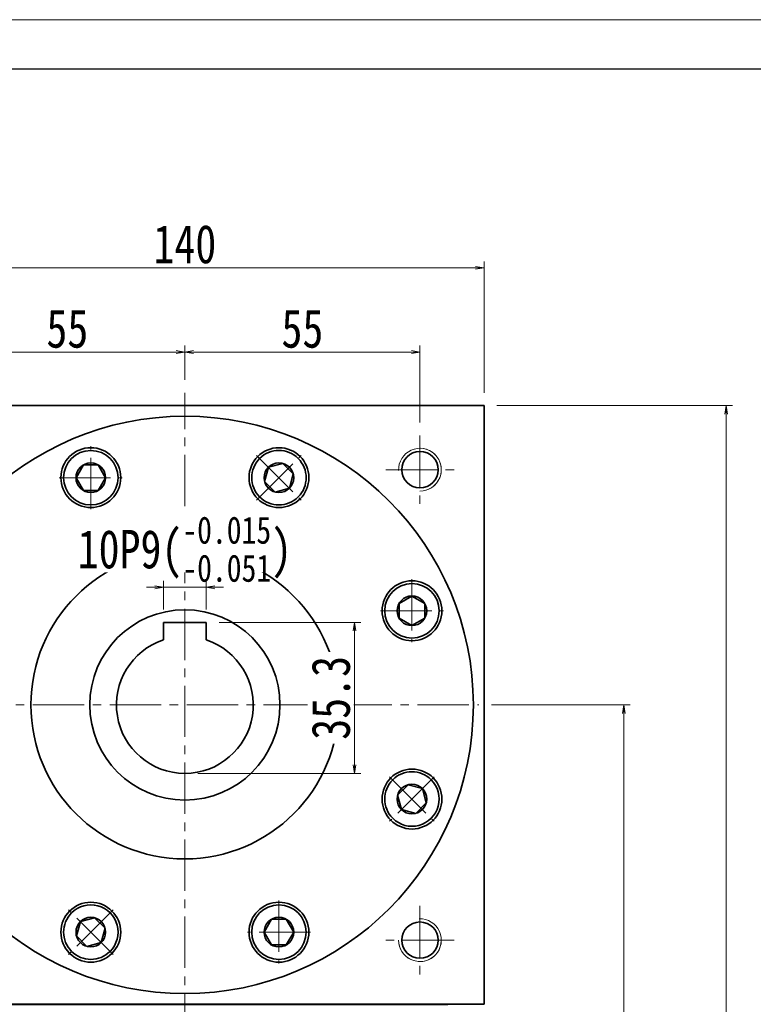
# Model space of a CAD drawing. Header units: millimetres. Extents: x -34 to 938, y -14 to 671.
# Tile 8 of 8: x 545 to 716, y 441 to 671. Entities that reach past the tile are written whole.
import ezdxf

# ---------------------------------------------------------------- set-up
doc = ezdxf.new("R2010")
doc.units = ezdxf.units.MM
doc.set_wipeout_variables(frame=1)
doc.linetypes.add('点画线', pattern=[18, 12, -2, 2, -2])
for name, color, linetype, lineweight in [('中心线层', 1, '点画线', 18), ('图框_外框线', 7, 'Continuous', 18), ('尺寸线层', 3, 'Continuous', 18), ('粗实线', 7, 'Continuous', 40), ('粗实线层', 7, 'Continuous', 35)]:
    doc.layers.add(name, color=color, linetype=linetype, lineweight=lineweight)
doc.styles.add('宋体', font='SimSun.ttf', dxfattribs={"width": 0.8})
doc.dimstyles.new('A水平标注$0', dxfattribs={"dimtxt": 3.5, "dimasz": 2, "dimexe": 1.5, "dimexo": 3, "dimgap": 1.1, "dimtad": 1, "dimtoh": 1, "dimdec": 4, "dimdsep": 46, "dimtxsty": '宋体', "dimblk": 'OPEN', "dimcen": 3, "dimclrd": 3, "dimclre": 3, "dimclrt": 6, "dimadec": 0, "dimazin": 0, "dimtm": 1e-09, "dimtfac": 1, "dimtdec": 4, "dimtix": 1, "dimtmove": 0, "dimatfit": 3, "dimldrblk": 'OPEN', "dimfxl": 0, "dimlwd": 13, "dimlwe": 13, "dimarcsym": 0})

# ---------------------------------------------------------------- blocks, each defined once
blk = doc.blocks.new('_Open')
at = {"color": 0, "linetype": 'ByBlock', "lineweight": -2}
for p, q in [((-1, 0.17), (0, 0)), ((-1, -0.17), (0, 0)), ((0, 0), (-1, 0))]:
    blk.add_line(p, q, dxfattribs=at)
blk = doc.blocks.new('*D6')
at = {"layer": 'Defpoints', "color": 0, "transparency": 16777216}
for p in [(652.14, 510.52), (647.99, 260.02), (686.1, 260.02)]:
    blk.add_point(p, dxfattribs=at)
at = {"layer": '尺寸线层', "color": 3, "lineweight": 13, "transparency": 16777216}
for p, q in [((655.14, 510.52), (687.6, 510.52)), ((686.1, 508.52), (686.1, 262.02)), ((650.99, 260.02), (687.6, 260.02))]:
    blk.add_line(p, q, dxfattribs=at)
at = {"layer": '尺寸线层', "color": 3, "lineweight": 13, "transparency": 16777216, "xscale": 2, "yscale": 2, "zscale": 2}
for p, rotation in [((686.1, 510.52), 90), ((686.1, 260.02), 270)]:
    blk.add_blockref('_Open', p, dxfattribs=dict(at, rotation=rotation))
at = {"layer": '尺寸线层', "color": 6, "transparency": 16777216, "insert": (680.5, 385.27), "char_height": 9, "attachment_point": 5, "rotation": 90, "style": '宋体'}
blk.add_mtext('250.5', dxfattribs=at)
blk = doc.blocks.new('*D7')
at = {"layer": 'Defpoints', "color": 0, "transparency": 16777216}
for p in [(653.39, 580.52), (710.03, 580.52), (647.99, 260.02)]:
    blk.add_point(p, dxfattribs=at)
at = {"layer": '尺寸线层', "color": 3, "lineweight": 13, "transparency": 16777216}
for p, q in [((656.39, 580.52), (711.53, 580.52)), ((710.03, 262.02), (710.03, 578.52)), ((650.99, 260.02), (711.53, 260.02))]:
    blk.add_line(p, q, dxfattribs=at)
at = {"layer": '尺寸线层', "color": 3, "lineweight": 13, "transparency": 16777216, "xscale": 2, "yscale": 2, "zscale": 2}
for p, rotation in [((710.03, 580.52), 90), ((710.03, 260.02), 270)]:
    blk.add_blockref('_Open', p, dxfattribs=dict(at, rotation=rotation))
at = {"layer": '尺寸线层', "color": 6, "transparency": 16777216, "insert": (704.43, 420.27), "char_height": 9, "attachment_point": 5, "rotation": 90, "style": '宋体'}
blk.add_mtext('320.5', dxfattribs=at)
blk = doc.blocks.new('*D13')
at = {"layer": 'Defpoints', "color": 0, "transparency": 16777216}
for p in [(653.39, 612.71), (513.39, 580.52), (653.39, 580.52)]:
    blk.add_point(p, dxfattribs=at)
at = {"layer": '尺寸线层', "color": 3, "lineweight": 13, "transparency": 16777216}
for p, q in [((513.39, 583.52), (513.39, 614.21)), ((515.39, 612.71), (651.39, 612.71)), ((653.39, 583.52), (653.39, 614.21))]:
    blk.add_line(p, q, dxfattribs=at)
at = {"layer": '尺寸线层', "color": 3, "lineweight": 13, "transparency": 16777216, "xscale": 2, "yscale": 2, "zscale": 2, "rotation": 180}
blk.add_blockref('_Open', (513.39, 612.71), dxfattribs=at)
at = {"layer": '尺寸线层', "color": 3, "lineweight": 13, "transparency": 16777216, "xscale": 2, "yscale": 2, "zscale": 2}
blk.add_blockref('_Open', (653.39, 612.71), dxfattribs=at)
at = {"layer": '尺寸线层', "color": 6, "transparency": 16777216, "insert": (583.39, 618.21), "char_height": 9, "attachment_point": 5, "style": '宋体', "bg_fill": 3, "box_fill_scale": 1.1, "bg_fill_color": 257, "bg_fill_transparency": 0}
blk.add_mtext('140', dxfattribs=at)
blk = doc.blocks.new('*D14')
at = {"layer": 'Defpoints', "color": 0, "transparency": 16777216}
for p in [(528.39, 593.02), (583.39, 583.52), (528.39, 573.52)]:
    blk.add_point(p, dxfattribs=at)
at = {"layer": '尺寸线层', "color": 3, "lineweight": 13, "transparency": 16777216}
for p, q in [((528.39, 576.52), (528.39, 594.52)), ((583.39, 586.52), (583.39, 594.52)), ((581.39, 593.02), (530.39, 593.02))]:
    blk.add_line(p, q, dxfattribs=at)
at = {"layer": '尺寸线层', "color": 3, "lineweight": 13, "transparency": 16777216, "xscale": 2, "yscale": 2, "zscale": 2, "rotation": 180}
blk.add_blockref('_Open', (528.39, 593.02), dxfattribs=at)
at = {"layer": '尺寸线层', "color": 3, "lineweight": 13, "transparency": 16777216, "xscale": 2, "yscale": 2, "zscale": 2}
blk.add_blockref('_Open', (583.39, 593.02), dxfattribs=at)
at = {"layer": '尺寸线层', "color": 6, "transparency": 16777216, "insert": (555.89, 598.47), "char_height": 9, "attachment_point": 5, "style": '宋体', "bg_fill": 3, "box_fill_scale": 1.1, "bg_fill_color": 257, "bg_fill_transparency": 0}
blk.add_mtext('55', dxfattribs=at)
blk = doc.blocks.new('*D15')
at = {"layer": 'Defpoints', "color": 0, "transparency": 16777216}
for p in [(638.39, 593.02), (583.39, 583.52), (638.39, 573.52)]:
    blk.add_point(p, dxfattribs=at)
at = {"layer": '尺寸线层', "color": 3, "lineweight": 13, "transparency": 16777216}
for p, q in [((583.39, 586.52), (583.39, 594.52)), ((638.39, 576.52), (638.39, 594.52)), ((585.39, 593.02), (636.39, 593.02))]:
    blk.add_line(p, q, dxfattribs=at)
at = {"layer": '尺寸线层', "color": 3, "lineweight": 13, "transparency": 16777216, "xscale": 2, "yscale": 2, "zscale": 2, "rotation": 180}
blk.add_blockref('_Open', (583.39, 593.02), dxfattribs=at)
at = {"layer": '尺寸线层', "color": 3, "lineweight": 13, "transparency": 16777216, "xscale": 2, "yscale": 2, "zscale": 2}
blk.add_blockref('_Open', (638.39, 593.02), dxfattribs=at)
at = {"layer": '尺寸线层', "color": 6, "transparency": 16777216, "insert": (610.89, 598.47), "char_height": 9, "attachment_point": 5, "style": '宋体', "bg_fill": 3, "box_fill_scale": 1.1, "bg_fill_color": 257, "bg_fill_transparency": 0}
blk.add_mtext('55', dxfattribs=at)
blk = doc.blocks.new('*X5')
at = {"layer": '中心线层', "linetype": '点画线', "lineweight": 18}
for p, q in [((0, -7.37), (0, 7.37)), ((-7.37, 0), (7.37, 0))]:
    blk.add_line(p, q, dxfattribs=at)
at = {"layer": '粗实线层'}
for p, q in [((-3.46, 0), (-1.73, 3)), ((-1.73, 3), (1.73, 3)), ((3.46, 0), (1.73, 3)), ((3.46, 0), (1.73, 3)), ((-3.46, 0), (-1.73, -3)), ((3.46, 0), (1.73, -3)), ((-1.73, -3), (1.73, -3))]:
    blk.add_line(p, q, dxfattribs=at)
blk.add_circle((0, 0), 3.46, dxfattribs=at)
for start, end in [(0, 180), (180, 360)]:
    blk.add_arc((0, 0), 6.37, start, end, dxfattribs=at)
blk = doc.blocks.new('*D19')
at = {"layer": 'Defpoints', "color": 0, "transparency": 16777216}
for p in [(578.39, 529.82), (588.39, 529.82)]:
    blk.add_point(p, dxfattribs=at)
at = {"layer": '尺寸线层', "color": 3, "lineweight": 13, "transparency": 16777216}
for p, q in [((578.39, 532.82), (578.39, 539.52)), ((588.39, 532.82), (588.39, 539.52)), ((576.39, 538.02), (574.39, 538.02)), ((588.39, 538.02), (578.39, 538.02)), ((590.39, 538.02), (592.39, 538.02))]:
    blk.add_line(p, q, dxfattribs=at)
at = {"layer": '尺寸线层', "color": 3, "lineweight": 13, "transparency": 16777216, "xscale": 2, "yscale": 2, "zscale": 2}
blk.add_blockref('_Open', (578.39, 538.02), dxfattribs=at)
at = {"layer": '尺寸线层', "color": 3, "lineweight": 13, "transparency": 16777216, "xscale": 2, "yscale": 2, "zscale": 2, "rotation": 180}
blk.add_blockref('_Open', (588.39, 538.02), dxfattribs=at)
at = {"layer": '尺寸线层', "color": 6, "transparency": 16777216, "insert": (583.39, 546.95), "char_height": 9, "attachment_point": 5, "style": '宋体', "bg_fill": 3, "box_fill_scale": 1.1, "bg_fill_color": 257, "bg_fill_transparency": 0}
blk.add_mtext('{\\A1;\\A1;10P9({\\H0.707107x;\\S-0.015^ -0.051;})}', dxfattribs=at)
at = {"layer": 'Defpoints', "color": 0, "transparency": 16777216}
blk.add_point((578.39, 538.02), dxfattribs=at)
blk = doc.blocks.new('*D20')
at = {"layer": 'Defpoints', "color": 0, "transparency": 16777216}
for p in [(588.39, 529.82), (583.39, 494.52), (623.08, 494.52)]:
    blk.add_point(p, dxfattribs=at)
at = {"layer": '尺寸线层', "color": 3, "lineweight": 13, "transparency": 16777216}
for p, q in [((591.39, 529.82), (624.58, 529.82)), ((623.08, 527.82), (623.08, 496.52)), ((586.39, 494.52), (624.58, 494.52))]:
    blk.add_line(p, q, dxfattribs=at)
at = {"layer": '尺寸线层', "color": 3, "lineweight": 13, "transparency": 16777216, "xscale": 2, "yscale": 2, "zscale": 2}
for p, rotation in [((623.08, 529.82), 90), ((623.08, 494.52), 270)]:
    blk.add_blockref('_Open', p, dxfattribs=dict(at, rotation=rotation))
at = {"layer": '尺寸线层', "color": 6, "transparency": 16777216, "insert": (617.58, 512.17), "char_height": 9, "attachment_point": 5, "rotation": 90, "style": '宋体', "bg_fill": 3, "box_fill_scale": 1.1, "bg_fill_color": 257, "bg_fill_transparency": 0}
blk.add_mtext('35.3', dxfattribs=at)

msp = doc.modelspace()

# ---------------------------------------------------------------- linework, layer by layer
at = {"color": 7, "linetype": 'Continuous', "lineweight": 0}
for centre, start, end in [((638.38644, 565.51581), 270, 105), ((638.38644, 455.51581), 180, 15)]:
    msp.add_arc(centre, 5, start, end, dxfattribs=at)
at = {"layer": '中心线层'}
for p, q in [((583.38644, 431.01581), (583.38644, 583.51548)), ((638.38644, 573.51581), (638.38644, 557.51581)), ((630.38644, 565.51581), (646.38644, 565.51581)), ((511.82044, 510.51581), (652.13644, 510.51581)), ((638.38644, 463.51581), (638.38644, 447.51581)), ((646.38644, 455.51581), (630.38644, 455.51581))]:
    msp.add_line(p, q, dxfattribs=at)
at = {"layer": '图框_外框线', "color": 3}
msp.add_lwpolyline([(-30.72419, -14.10171), (937.72606, -14.10171), (937.72606, 670.73096), (-30.72419, 670.73096)], close=True, dxfattribs=at)
at = {"layer": '图框_外框线', "color": 3, "lineweight": 25}
msp.add_lwpolyline([(26.92166, -2.57254), (926.19689, -2.57254), (926.19689, 659.20179), (26.92166, 659.20179)], close=True, dxfattribs=at)
at = {"layer": '粗实线', "color": 0, "lineweight": 40}
msp.add_line((516.25444, 440.51581), (644.88644, 440.51581), dxfattribs=at)
at = {"layer": '粗实线层'}
for p, q in [((513.38644, 580.51581), (653.38644, 580.51581)), ((653.38644, 440.51581), (653.38644, 580.51581)), ((588.38644, 529.81581), (578.38644, 529.81581)), ((578.38644, 529.81581), (578.38644, 525.7145)), ((588.38644, 529.81581), (588.38644, 525.7145))]:
    msp.add_line(p, q, dxfattribs=at)
msp.add_lwpolyline([(653.38644, 440.51581), (513.38644, 440.51581)], dxfattribs=at)
for centre, radius in [((561.37313, 563.66065), 7), ((605.39975, 563.66065), 7), ((638.38644, 565.51581), 4.25), ((583.38644, 510.51581), 36), ((636.53127, 532.52912), 7), ((583.38644, 510.51581), 22.25), ((636.53127, 488.5025), 7), ((561.37313, 457.37098), 7), ((605.39975, 457.37098), 7), ((638.38644, 455.51581), 4.25)]:
    msp.add_circle(centre, radius, dxfattribs=at)
at = {"layer": '粗实线层', "lineweight": 18}
for centre, start, end in [((638.38644, 565.51581), 270, 181.9231652), ((638.38644, 455.51581), 180, 91.9231652)]:
    msp.add_arc(centre, 5, start, end, dxfattribs=at)
at = {"layer": '粗实线层'}
msp.add_arc((583.38644, 510.51581), 16, 108.2099569, 71.7900431, dxfattribs=at)

# ---------------------------------------------------------------- dimensions: what is measured, and where the dimension line sits
at = {"layer": '尺寸线层'}
for base, p1, p2, angle, override, picture, middle in [((710.02509, 580.51548), (647.98644, 260.01548), (653.38644, 580.51548), 90, {"dimtxt": 9, "dimdec": 1, "dimpost": '<>', "dimblk": 'Open', "dimtvp": 0.1, "dimtfill": 0, "dimtfillclr": 256}, '*D7', (704.42509, 420.26548)), ((686.09607, 260.01548), (652.13644, 510.51548), (647.98644, 260.01548), 270, {"dimtxt": 9, "dimgap": 1.1, "dimtad": 1, "dimjust": 0, "dimdec": 1, "dimlfac": 1, "dimpost": '<>', "dimse1": 0, "dimse2": 0, "dimsd1": 0, "dimsd2": 0, "dimtofl": 1, "dimtvp": 0.1, "dimtfill": 0}, '*D6', (680.49607, 385.26548))]:
    dim = msp.add_linear_dim(base=base, p1=p1, p2=p2, angle=angle, dimstyle='A水平标注$0', override=override, dxfattribs=at)
    dim.commit()
    dim.dimension.update_dxf_attribs({"geometry": picture, "text_midpoint": middle})

# ---------------------------------------------------------------- next in the draw order: dimensions: what is measured, and where the dimension line sits
dim = msp.add_linear_dim(base=(653.38644, 612.71182), p1=(513.38644, 580.51581), p2=(653.38644, 580.51581), dimstyle='A水平标注$0', override={"dimtxt": 9, "dimdec": 1, "dimpost": '<>', "dimblk": 'Open', "dimtvp": 0.1, "dimtfill": 1, "dimtfillclr": 256}, dxfattribs=at)
dim.commit()
dim.dimension.update_dxf_attribs({"geometry": '*D13', "text_midpoint": (583.38644, 618.21126)})

# ---------------------------------------------------------------- next in the draw order: wipeouts: each hides what was drawn before it
msp.add_wipeout([(567.74714, 563.63889), (567.74705, 563.6727), (567.74678, 563.70651), (567.74633, 563.74032), (567.74571, 563.77413), (567.7449, 563.80794), (567.74391, 563.84174), (567.74274, 563.87553), (567.7414, 563.90932), (567.73987, 563.9431), (567.73816, 563.97687), (567.73628, 564.01063), (567.73421, 564.04439), (567.73197, 564.07813), (567.72955, 564.11185), (567.72694, 564.14557), (567.72416, 564.17927), (567.7212, 564.21295), (567.71806, 564.24662), (567.71474, 564.28027), (567.71125, 564.31391), (567.70757, 564.34752), (567.70372, 564.38111), (567.69969, 564.41469), (567.69548, 564.44824), (567.69109, 564.48177), (567.68652, 564.51527), (567.68178, 564.54875), (567.67685, 564.58221), (567.67175, 564.61564), (567.66647, 564.64904), (567.66647, 564.64904), (567.61201, 564.94347), (567.54377, 565.23502), (567.46188, 565.52303), (567.36654, 565.80688), (567.25796, 566.08592), (567.13638, 566.35955), (567.00205, 566.62716), (566.8553, 566.88816), (566.69643, 567.14197), (566.5258, 567.38802), (566.34379, 567.62578), (566.15079, 567.85471), (565.94724, 568.07432), (565.7336, 568.28411), (565.51032, 568.48362), (565.2779, 568.6724), (565.03686, 568.85005), (564.78774, 569.01617), (564.53108, 569.17038), (564.26745, 569.31235), (563.99743, 569.44177), (563.72163, 569.55835), (563.44065, 569.66182), (563.15511, 569.75197), (562.86565, 569.82859), (562.57291, 569.89151), (562.27753, 569.94059), (561.98017, 569.97573), (561.68149, 569.99684), (561.38214, 570.00389), (561.38214, 570.00389), (561.0828, 569.99684), (560.78411, 569.97573), (560.48675, 569.94059), (560.19138, 569.89151), (559.89863, 569.82859), (559.60917, 569.75197), (559.32364, 569.66182), (559.04266, 569.55835), (558.76685, 569.44177), (558.49684, 569.31235), (558.23321, 569.17038), (557.97655, 569.01617), (557.72742, 568.85005), (557.48639, 568.6724), (557.25397, 568.48362), (557.03069, 568.28411), (556.81704, 568.07432), (556.61349, 567.85471), (556.4205, 567.62578), (556.23849, 567.38802), (556.06786, 567.14197), (555.90899, 566.88816), (555.76223, 566.62716), (555.62791, 566.35955), (555.50633, 566.08592), (555.39774, 565.80688), (555.3024, 565.52303), (555.22052, 565.23502), (555.15227, 564.94347), (555.09781, 564.64904), (555.09781, 564.64904), (555.09253, 564.61564), (555.08743, 564.58221), (555.08251, 564.54875), (555.07777, 564.51527), (555.0732, 564.48177), (555.06881, 564.44824), (555.0646, 564.41469), (555.06057, 564.38111), (555.05671, 564.34752), (555.05304, 564.31391), (555.04954, 564.28027), (555.04622, 564.24662), (555.04308, 564.21295), (555.04012, 564.17927), (555.03734, 564.14557), (555.03474, 564.11185), (555.03232, 564.07813), (555.03007, 564.04439), (555.02801, 564.01063), (555.02612, 563.97687), (555.02442, 563.9431), (555.02289, 563.90932), (555.02154, 563.87553), (555.02038, 563.84174), (555.01939, 563.80794), (555.01858, 563.77413), (555.01795, 563.74032), (555.0175, 563.70651), (555.01723, 563.6727), (555.01714, 563.63889), (555.01714, 563.63889), (555.02587, 563.30577), (555.05201, 562.97356), (555.09551, 562.64318), (555.15623, 562.31553), (555.23403, 561.9915), (555.32867, 561.67199), (555.4399, 561.35787), (555.56743, 561.05001), (555.71089, 560.74924), (555.86989, 560.45639), (556.044, 560.17226), (556.23275, 559.89763), (556.43561, 559.63326), (556.65203, 559.37987), (556.88141, 559.13815), (557.12313, 558.90877), (557.37652, 558.69235), (557.64089, 558.48949), (557.91552, 558.30075), (558.19964, 558.12663), (558.49249, 557.96763), (558.79326, 557.82417), (559.10113, 557.69665), (559.41525, 557.58541), (559.73476, 557.49077), (560.05879, 557.41298), (560.38644, 557.35225), (560.71682, 557.30875), (561.04902, 557.28261), (561.38214, 557.27389), (561.38214, 557.27389), (561.71526, 557.28261), (562.04747, 557.30875), (562.37785, 557.35225), (562.7055, 557.41298), (563.02953, 557.49077), (563.34904, 557.58541), (563.66315, 557.69665), (563.97102, 557.82417), (564.27179, 557.96763), (564.56464, 558.12663), (564.84877, 558.30075), (565.1234, 558.48949), (565.38777, 558.69235), (565.64116, 558.90877), (565.88288, 559.13815), (566.11226, 559.37987), (566.32868, 559.63326), (566.53154, 559.89763), (566.72028, 560.17226), (566.89439, 560.45639), (567.0534, 560.74924), (567.19686, 561.05001), (567.32438, 561.35787), (567.43562, 561.67199), (567.53026, 561.9915), (567.60805, 562.31553), (567.66878, 562.64318), (567.71227, 562.97356), (567.73842, 563.30577)]).dxf.layer = '粗实线层'

# ---------------------------------------------------------------- next in the draw order: block references
at = {"layer": '粗实线层'}
msp.add_blockref('*X5', (561.38214, 563.63889), dxfattribs=at)

# ---------------------------------------------------------------- next in the draw order: dimensions: what is measured, and where the dimension line sits
at = {"layer": '尺寸线层'}
dim = msp.add_linear_dim(base=(528.38644, 593.02254), p1=(583.38644, 583.51581), p2=(528.38644, 573.51581), dimstyle='A水平标注$0', override={"dimtxt": 9, "dimdec": 1, "dimpost": '<>', "dimblk": 'Open', "dimtvp": 0.1, "dimtfill": 1, "dimtfillclr": 256}, dxfattribs=at)
dim.commit()
dim.dimension.update_dxf_attribs({"geometry": '*D14', "text_midpoint": (555.88644, 598.4717)})

# ---------------------------------------------------------------- next in the draw order: dimensions: what is measured, and where the dimension line sits
dim = msp.add_linear_dim(base=(638.38644, 593.02254), p1=(583.38644, 583.51581), p2=(638.38644, 573.51581), dimstyle='A水平标注$0', override={"dimtxt": 9, "dimdec": 1, "dimpost": '<>', "dimblk": 'Open', "dimtvp": 0.1, "dimtfill": 1, "dimtfillclr": 256}, dxfattribs=at)
dim.commit()
dim.dimension.update_dxf_attribs({"geometry": '*D15', "text_midpoint": (610.88644, 598.4717)})

# ---------------------------------------------------------------- next in the draw order: linework, layer by layer
at = {"layer": '粗实线层'}
msp.add_circle((583.38644, 510.51581), 67.5, dxfattribs=at)

# ---------------------------------------------------------------- next in the draw order: wipeouts: each hides what was drawn before it
for points in [[(609.89147, 559.13815), (609.91532, 559.16212), (609.93904, 559.18622), (609.96263, 559.21045), (609.98609, 559.2348), (610.00942, 559.25928), (610.03263, 559.28388), (610.0557, 559.3086), (610.07864, 559.33344), (610.10144, 559.35841), (610.12412, 559.38349), (610.14666, 559.4087), (610.16906, 559.43403), (610.19133, 559.45947), (610.21347, 559.48503), (610.23547, 559.51071), (610.25733, 559.53651), (610.27906, 559.56242), (610.30064, 559.58845), (610.32209, 559.61459), (610.3434, 559.64084), (610.36457, 559.66721), (610.3856, 559.69369), (610.40649, 559.72028), (610.42724, 559.74698), (610.44784, 559.7738), (610.46831, 559.80072), (610.48862, 559.82775), (610.5088, 559.85488), (610.52883, 559.88213), (610.54871, 559.90948), (610.54871, 559.90948), (610.7184, 560.15618), (610.8763, 560.4106), (611.02205, 560.67215), (611.15535, 560.94028), (611.27588, 561.21437), (611.3834, 561.49383), (611.47765, 561.77804), (611.55843, 562.06637), (611.62556, 562.35817), (611.67889, 562.65281), (611.71831, 562.94964), (611.74372, 563.24798), (611.75508, 563.5472), (611.75235, 563.84661), (611.73554, 564.14557), (611.70469, 564.4434), (611.65987, 564.73946), (611.60117, 565.03308), (611.52873, 565.32361), (611.4427, 565.61041), (611.34329, 565.89286), (611.2307, 566.17031), (611.10518, 566.44216), (610.96702, 566.70781), (610.81652, 566.96667), (610.65401, 567.21816), (610.47985, 567.46173), (610.29443, 567.69684), (610.09816, 567.92297), (609.89147, 568.13962), (609.89147, 568.13962), (609.67482, 568.34631), (609.44869, 568.54258), (609.21358, 568.728), (608.97001, 568.90216), (608.71852, 569.06467), (608.45966, 569.21517), (608.19402, 569.35333), (607.92216, 569.47884), (607.64471, 569.59143), (607.36227, 569.69085), (607.07546, 569.77688), (606.78493, 569.84932), (606.49131, 569.90801), (606.19526, 569.95284), (605.89742, 569.98369), (605.59846, 570.00049), (605.29905, 570.00322), (604.99984, 569.99187), (604.70149, 569.96646), (604.40466, 569.92704), (604.11002, 569.87371), (603.81822, 569.80658), (603.52989, 569.7258), (603.24568, 569.63155), (602.96622, 569.52403), (602.69213, 569.4035), (602.42401, 569.2702), (602.16245, 569.12445), (601.90803, 568.96655), (601.66133, 568.79686), (601.66133, 568.79686), (601.63398, 568.77698), (601.60674, 568.75695), (601.5796, 568.73677), (601.55257, 568.71645), (601.52565, 568.69599), (601.49884, 568.67539), (601.47214, 568.65464), (601.44554, 568.63375), (601.41906, 568.61272), (601.3927, 568.59155), (601.36644, 568.57024), (601.3403, 568.54879), (601.31427, 568.5272), (601.28836, 568.50548), (601.26256, 568.48362), (601.23689, 568.46162), (601.21132, 568.43948), (601.18588, 568.41721), (601.16055, 568.3948), (601.13535, 568.37226), (601.11026, 568.34959), (601.08529, 568.32678), (601.06045, 568.30384), (601.03573, 568.28077), (601.01113, 568.25757), (600.98665, 568.23424), (600.9623, 568.21078), (600.93808, 568.18719), (600.91398, 568.16347), (600.89, 568.13962), (600.89, 568.13962), (600.66062, 567.8979), (600.4442, 567.64451), (600.24134, 567.38014), (600.0526, 567.10551), (599.87849, 566.82139), (599.71948, 566.52853), (599.57602, 566.22776), (599.4485, 565.9199), (599.33726, 565.60578), (599.24262, 565.28627), (599.16483, 564.96224), (599.1041, 564.63459), (599.06061, 564.30421), (599.03446, 563.972), (599.02574, 563.63889), (599.03446, 563.30577), (599.06061, 562.97356), (599.1041, 562.64318), (599.16483, 562.31553), (599.24262, 561.9915), (599.33726, 561.67199), (599.4485, 561.35787), (599.57602, 561.05001), (599.71948, 560.74924), (599.87849, 560.45639), (600.0526, 560.17226), (600.24134, 559.89763), (600.4442, 559.63326), (600.66062, 559.37987), (600.89, 559.13815), (600.89, 559.13815), (601.13172, 558.90877), (601.38511, 558.69235), (601.64948, 558.48949), (601.92411, 558.30075), (602.20824, 558.12663), (602.50109, 557.96763), (602.80186, 557.82417), (603.10973, 557.69665), (603.42384, 557.58541), (603.74335, 557.49077), (604.06738, 557.41298), (604.39503, 557.35225), (604.72541, 557.30875), (605.05762, 557.28261), (605.39074, 557.27389), (605.72386, 557.28261), (606.05606, 557.30875), (606.38644, 557.35225), (606.7141, 557.41298), (607.03812, 557.49077), (607.35763, 557.58541), (607.67175, 557.69665), (607.97962, 557.82417), (608.28039, 557.96763), (608.57324, 558.12663), (608.85737, 558.30075), (609.13199, 558.48949), (609.39636, 558.69235), (609.64975, 558.90877)], [(636.50951, 526.15511), (636.54333, 526.1552), (636.57714, 526.15547), (636.61095, 526.15592), (636.64476, 526.15655), (636.67857, 526.15735), (636.71237, 526.15834), (636.74616, 526.15951), (636.77995, 526.16086), (636.81373, 526.16238), (636.8475, 526.16409), (636.88126, 526.16597), (636.91501, 526.16804), (636.94875, 526.17028), (636.98248, 526.17271), (637.0162, 526.17531), (637.0499, 526.17809), (637.08358, 526.18105), (637.11725, 526.18419), (637.1509, 526.18751), (637.18453, 526.191), (637.21815, 526.19468), (637.25174, 526.19853), (637.28532, 526.20257), (637.31887, 526.20678), (637.3524, 526.21117), (637.3859, 526.21573), (637.41938, 526.22048), (637.45284, 526.2254), (637.48626, 526.2305), (637.51966, 526.23578), (637.51966, 526.23578), (637.8141, 526.29024), (638.10564, 526.35849), (638.39366, 526.44037), (638.6775, 526.53571), (638.95655, 526.64429), (639.23018, 526.76588), (639.49779, 526.9002), (639.75879, 527.04695), (640.0126, 527.20582), (640.25865, 527.37645), (640.49641, 527.55847), (640.72534, 527.75146), (640.94495, 527.95501), (641.15474, 528.16866), (641.35424, 528.39194), (641.54303, 528.62435), (641.72068, 528.86539), (641.88679, 529.11451), (642.04101, 529.37117), (642.18298, 529.63481), (642.3124, 529.90482), (642.42898, 530.18062), (642.53245, 530.4616), (642.6226, 530.74714), (642.69922, 531.0366), (642.76214, 531.32934), (642.81122, 531.62472), (642.84636, 531.92208), (642.86747, 532.22076), (642.87451, 532.52011), (642.87451, 532.52011), (642.86747, 532.81945), (642.84636, 533.11814), (642.81122, 533.4155), (642.76214, 533.71088), (642.69922, 534.00362), (642.6226, 534.29308), (642.53245, 534.57861), (642.42898, 534.8596), (642.3124, 535.1354), (642.18298, 535.40541), (642.04101, 535.66904), (641.88679, 535.92571), (641.72068, 536.17483), (641.54303, 536.41587), (641.35424, 536.64828), (641.15474, 536.87156), (640.94495, 537.08521), (640.72534, 537.28876), (640.49641, 537.48175), (640.25865, 537.66376), (640.0126, 537.83439), (639.75879, 537.99326), (639.49779, 538.14002), (639.23018, 538.27434), (638.95655, 538.39593), (638.6775, 538.50451), (638.39366, 538.59985), (638.10564, 538.68173), (637.8141, 538.74998), (637.51966, 538.80444), (637.51966, 538.80444), (637.48626, 538.80972), (637.45284, 538.81482), (637.41938, 538.81974), (637.3859, 538.82449), (637.3524, 538.82905), (637.31887, 538.83344), (637.28532, 538.83765), (637.25174, 538.84169), (637.21815, 538.84554), (637.18453, 538.84921), (637.1509, 538.85271), (637.11725, 538.85603), (637.08358, 538.85917), (637.0499, 538.86213), (637.0162, 538.86491), (636.98248, 538.86751), (636.94875, 538.86994), (636.91501, 538.87218), (636.88126, 538.87424), (636.8475, 538.87613), (636.81373, 538.87784), (636.77995, 538.87936), (636.74616, 538.88071), (636.71237, 538.88188), (636.67857, 538.88286), (636.64476, 538.88367), (636.61095, 538.8843), (636.57714, 538.88475), (636.54333, 538.88502), (636.50951, 538.88511), (636.50951, 538.88511), (636.1764, 538.87639), (635.84419, 538.85024), (635.51381, 538.80675), (635.18616, 538.74602), (634.86213, 538.66823), (634.54262, 538.57358), (634.2285, 538.46235), (633.92063, 538.33483), (633.61986, 538.19137), (633.32701, 538.03236), (633.04289, 537.85825), (632.76826, 537.6695), (632.50389, 537.46664), (632.2505, 537.25023), (632.00878, 537.02084), (631.7794, 536.77913), (631.56298, 536.52573), (631.36012, 536.26136), (631.17138, 535.98674), (630.99726, 535.70261), (630.83826, 535.40976), (630.6948, 535.10899), (630.56727, 534.80112), (630.45604, 534.487), (630.3614, 534.16749), (630.2836, 533.84347), (630.22288, 533.51581), (630.17938, 533.18543), (630.15324, 532.85323), (630.14451, 532.52011), (630.14451, 532.52011), (630.15324, 532.18699), (630.17938, 531.85479), (630.22288, 531.5244), (630.2836, 531.19675), (630.3614, 530.87273), (630.45604, 530.55322), (630.56727, 530.2391), (630.6948, 529.93123), (630.83826, 529.63046), (630.99726, 529.33761), (631.17138, 529.05348), (631.36012, 528.77886), (631.56298, 528.51449), (631.7794, 528.26109), (632.00878, 528.01937), (632.2505, 527.78999), (632.50389, 527.57358), (632.76826, 527.37072), (633.04289, 527.18197), (633.32701, 527.00786), (633.61986, 526.84885), (633.92063, 526.70539), (634.2285, 526.57787), (634.54262, 526.46663), (634.86213, 526.37199), (635.18616, 526.2942), (635.51381, 526.23347), (635.84419, 526.18998), (636.1764, 526.16383)], [(632.00878, 484.01078), (632.03275, 483.98693), (632.05685, 483.96321), (632.08108, 483.93962), (632.10543, 483.91616), (632.12991, 483.89283), (632.1545, 483.86963), (632.17923, 483.84656), (632.20407, 483.82362), (632.22904, 483.80081), (632.25412, 483.77814), (632.27933, 483.7556), (632.30465, 483.73319), (632.3301, 483.71092), (632.35566, 483.68878), (632.38134, 483.66678), (632.40714, 483.64492), (632.43305, 483.6232), (632.45908, 483.60161), (632.48522, 483.58016), (632.51147, 483.55885), (632.53784, 483.53768), (632.56432, 483.51665), (632.59091, 483.49576), (632.61761, 483.47501), (632.64442, 483.45441), (632.67135, 483.43395), (632.69837, 483.41363), (632.72551, 483.39345), (632.75275, 483.37342), (632.7801, 483.35354), (632.7801, 483.35354), (633.02681, 483.18385), (633.28122, 483.02595), (633.54278, 482.8802), (633.8109, 482.7469), (634.085, 482.62637), (634.36446, 482.51885), (634.64867, 482.4246), (634.93699, 482.34382), (635.2288, 482.27669), (635.52344, 482.22336), (635.82026, 482.18394), (636.11861, 482.15853), (636.41782, 482.14718), (636.71724, 482.14991), (637.0162, 482.16671), (637.31403, 482.19756), (637.61009, 482.24239), (637.9037, 482.30108), (638.19424, 482.37352), (638.48104, 482.45955), (638.76349, 482.55897), (639.04094, 482.67156), (639.31279, 482.79707), (639.57844, 482.93523), (639.8373, 483.08573), (640.08879, 483.24824), (640.33236, 483.4224), (640.56747, 483.60782), (640.7936, 483.80409), (641.01025, 484.01078), (641.01025, 484.01078), (641.21694, 484.22743), (641.41321, 484.45356), (641.59863, 484.68867), (641.77278, 484.93224), (641.93529, 485.18373), (642.0858, 485.44259), (642.22396, 485.70824), (642.34947, 485.98009), (642.46206, 486.25754), (642.56148, 486.53998), (642.6475, 486.82679), (642.71994, 487.11732), (642.77864, 487.41094), (642.82346, 487.707), (642.85431, 488.00483), (642.87112, 488.30379), (642.87385, 488.6032), (642.8625, 488.90242), (642.83708, 489.20076), (642.79767, 489.49759), (642.74433, 489.79223), (642.6772, 490.08403), (642.59642, 490.37236), (642.50217, 490.65657), (642.39466, 490.93603), (642.27412, 491.21012), (642.14083, 491.47825), (641.99507, 491.7398), (641.83718, 491.99422), (641.66749, 492.24092), (641.66749, 492.24092), (641.64761, 492.26827), (641.62757, 492.29552), (641.6074, 492.32265), (641.58708, 492.34968), (641.56662, 492.3766), (641.54601, 492.40342), (641.52527, 492.43012), (641.50438, 492.45671), (641.48335, 492.48319), (641.46218, 492.50956), (641.44087, 492.53581), (641.41942, 492.56195), (641.39783, 492.58798), (641.37611, 492.61389), (641.35424, 492.63969), (641.33224, 492.66537), (641.31011, 492.69093), (641.28784, 492.71637), (641.26543, 492.7417), (641.24289, 492.76691), (641.22022, 492.79199), (641.19741, 492.81696), (641.17447, 492.8418), (641.1514, 492.86652), (641.1282, 492.89112), (641.10487, 492.9156), (641.08141, 492.93995), (641.05781, 492.96418), (641.0341, 492.98828), (641.01025, 493.01225), (641.01025, 493.01225), (640.76853, 493.24163), (640.51514, 493.45805), (640.25077, 493.66091), (639.97614, 493.84965), (639.69201, 494.02377), (639.39916, 494.18277), (639.09839, 494.32623), (638.79053, 494.45375), (638.47641, 494.56499), (638.1569, 494.65963), (637.83287, 494.73742), (637.50522, 494.79815), (637.17484, 494.84165), (636.84263, 494.86779), (636.50951, 494.87651), (636.1764, 494.86779), (635.84419, 494.84165), (635.51381, 494.79815), (635.18616, 494.73742), (634.86213, 494.65963), (634.54262, 494.56499), (634.2285, 494.45375), (633.92063, 494.32623), (633.61986, 494.18277), (633.32701, 494.02377), (633.04289, 493.84965), (632.76826, 493.66091), (632.50389, 493.45805), (632.2505, 493.24163), (632.00878, 493.01225), (632.00878, 493.01225), (631.7794, 492.77053), (631.56298, 492.51714), (631.36012, 492.25277), (631.17138, 491.97814), (630.99726, 491.69401), (630.83826, 491.40116), (630.6948, 491.10039), (630.56727, 490.79253), (630.45604, 490.47841), (630.3614, 490.1589), (630.2836, 489.83487), (630.22288, 489.50722), (630.17938, 489.17684), (630.15324, 488.84463), (630.14451, 488.51151), (630.15324, 488.1784), (630.17938, 487.84619), (630.22288, 487.51581), (630.2836, 487.18816), (630.3614, 486.86413), (630.45604, 486.54462), (630.56727, 486.2305), (630.6948, 485.92264), (630.83826, 485.62187), (630.99726, 485.32901), (631.17138, 485.04489), (631.36012, 484.77026), (631.56298, 484.50589), (631.7794, 484.2525)], [(556.88141, 461.89347), (556.85756, 461.8695), (556.83384, 461.8454), (556.81025, 461.82117), (556.78679, 461.79682), (556.76346, 461.77235), (556.74026, 461.74775), (556.71718, 461.72303), (556.69425, 461.69818), (556.67144, 461.67322), (556.64877, 461.64813), (556.62622, 461.62292), (556.60382, 461.5976), (556.58155, 461.57215), (556.55941, 461.54659), (556.53741, 461.52091), (556.51555, 461.49512), (556.49382, 461.4692), (556.47224, 461.44318), (556.45079, 461.41704), (556.42948, 461.39078), (556.40831, 461.36441), (556.38728, 461.33793), (556.36639, 461.31134), (556.34564, 461.28464), (556.32504, 461.25783), (556.30458, 461.23091), (556.28426, 461.20388), (556.26408, 461.17674), (556.24405, 461.1495), (556.22417, 461.12215), (556.22417, 461.12215), (556.05448, 460.87544), (555.89658, 460.62103), (555.75083, 460.35947), (555.61753, 460.09135), (555.497, 459.81725), (555.38948, 459.53779), (555.29523, 459.25358), (555.21445, 458.96526), (555.14732, 458.67345), (555.09399, 458.37881), (555.05457, 458.08199), (555.02916, 457.78364), (555.0178, 457.48443), (555.02053, 457.18501), (555.03734, 456.88606), (555.06819, 456.58822), (555.11301, 456.29217), (555.17171, 455.99855), (555.24415, 455.70801), (555.33018, 455.42121), (555.42959, 455.13877), (555.54218, 454.86131), (555.6677, 454.58946), (555.80586, 454.32381), (555.95636, 454.06496), (556.11887, 453.81347), (556.29303, 453.56989), (556.47845, 453.33478), (556.67472, 453.10865), (556.88141, 452.892), (556.88141, 452.892), (557.09806, 452.68532), (557.32419, 452.48904), (557.5593, 452.30362), (557.80287, 452.12947), (558.05436, 451.96696), (558.31322, 451.81646), (558.57887, 451.6783), (558.85072, 451.55278), (559.12817, 451.44019), (559.41061, 451.34077), (559.69742, 451.25475), (559.98795, 451.18231), (560.28157, 451.12361), (560.57763, 451.07879), (560.87546, 451.04794), (561.17442, 451.03113), (561.47383, 451.0284), (561.77305, 451.03975), (562.07139, 451.06517), (562.36822, 451.10458), (562.66286, 451.15792), (562.95466, 451.22505), (563.24299, 451.30583), (563.5272, 451.40008), (563.80666, 451.50759), (564.08075, 451.62813), (564.34888, 451.76142), (564.61043, 451.90718), (564.86485, 452.06508), (565.11155, 452.23476), (565.11155, 452.23476), (565.1389, 452.25465), (565.16615, 452.27468), (565.19328, 452.29485), (565.22031, 452.31517), (565.24723, 452.33563), (565.27404, 452.35624), (565.30075, 452.37699), (565.32734, 452.39787), (565.35382, 452.4189), (565.38018, 452.44007), (565.40644, 452.46138), (565.43258, 452.48283), (565.45861, 452.50442), (565.48452, 452.52615), (565.51032, 452.54801), (565.536, 452.57001), (565.56156, 452.59214), (565.587, 452.61441), (565.61233, 452.63682), (565.63753, 452.65936), (565.66262, 452.68203), (565.68759, 452.70484), (565.71243, 452.72778), (565.73715, 452.75085), (565.76175, 452.77405), (565.78623, 452.79739), (565.81058, 452.82085), (565.8348, 452.84444), (565.8589, 452.86816), (565.88288, 452.892), (565.88288, 452.892), (566.11226, 453.13372), (566.32868, 453.38711), (566.53154, 453.65149), (566.72028, 453.92611), (566.89439, 454.21024), (567.0534, 454.50309), (567.19686, 454.80386), (567.32438, 455.11173), (567.43562, 455.42585), (567.53026, 455.74536), (567.60805, 456.06938), (567.66878, 456.39703), (567.71227, 456.72742), (567.73842, 457.05962), (567.74714, 457.39274), (567.73842, 457.72586), (567.71227, 458.05806), (567.66878, 458.38844), (567.60805, 458.7161), (567.53026, 459.04012), (567.43562, 459.35963), (567.32438, 459.67375), (567.19686, 459.98162), (567.0534, 460.28239), (566.89439, 460.57524), (566.72028, 460.85937), (566.53154, 461.13399), (566.32868, 461.39836), (566.11226, 461.65176), (565.88288, 461.89347), (565.88288, 461.89347), (565.64116, 462.12286), (565.38777, 462.33927), (565.1234, 462.54213), (564.84877, 462.73088), (564.56464, 462.90499), (564.27179, 463.064), (563.97102, 463.20746), (563.66315, 463.33498), (563.34904, 463.44621), (563.02953, 463.54086), (562.7055, 463.61865), (562.37785, 463.67938), (562.04747, 463.72287), (561.71526, 463.74902), (561.38214, 463.75774), (561.04902, 463.74902), (560.71682, 463.72287), (560.38644, 463.67938), (560.05879, 463.61865), (559.73476, 463.54086), (559.41525, 463.44621), (559.10113, 463.33498), (558.79326, 463.20746), (558.49249, 463.064), (558.19964, 462.90499), (557.91552, 462.73088), (557.64089, 462.54213), (557.37652, 462.33927), (557.12313, 462.12286)], [(599.02574, 457.39274), (599.02583, 457.35892), (599.0261, 457.32511), (599.02655, 457.2913), (599.02717, 457.25749), (599.02798, 457.22369), (599.02897, 457.18989), (599.03014, 457.15609), (599.03149, 457.1223), (599.03301, 457.08852), (599.03472, 457.05475), (599.0366, 457.02099), (599.03867, 456.98724), (599.04091, 456.9535), (599.04333, 456.91977), (599.04594, 456.88606), (599.04872, 456.85236), (599.05168, 456.81867), (599.05482, 456.785), (599.05814, 456.75135), (599.06163, 456.71772), (599.06531, 456.6841), (599.06916, 456.65051), (599.07319, 456.61694), (599.0774, 456.58338), (599.08179, 456.54986), (599.08636, 456.51635), (599.09111, 456.48287), (599.09603, 456.44942), (599.10113, 456.41599), (599.10641, 456.38259), (599.10641, 456.38259), (599.16087, 456.08816), (599.22912, 455.79661), (599.311, 455.50859), (599.40634, 455.22475), (599.51492, 454.9457), (599.63651, 454.67207), (599.77083, 454.40446), (599.91758, 454.14346), (600.07645, 453.88966), (600.24708, 453.6436), (600.4291, 453.40584), (600.62209, 453.17691), (600.82564, 452.95731), (601.03929, 452.74752), (601.26256, 452.54801), (601.49498, 452.35922), (601.73602, 452.18157), (601.98514, 452.01546), (602.2418, 451.86124), (602.50543, 451.71927), (602.77545, 451.58985), (603.05125, 451.47328), (603.33223, 451.3698), (603.61777, 451.27965), (603.90723, 451.20304), (604.19997, 451.14012), (604.49535, 451.09103), (604.79271, 451.0559), (605.09139, 451.03478), (605.39074, 451.02774), (605.39074, 451.02774), (605.69008, 451.03478), (605.98877, 451.0559), (606.28613, 451.09103), (606.5815, 451.14012), (606.87425, 451.20304), (607.16371, 451.27965), (607.44924, 451.3698), (607.73022, 451.47328), (608.00603, 451.58985), (608.27604, 451.71927), (608.53967, 451.86124), (608.79633, 452.01546), (609.04546, 452.18157), (609.2865, 452.35922), (609.51891, 452.54801), (609.74219, 452.74752), (609.95584, 452.95731), (610.15939, 453.17691), (610.35238, 453.40584), (610.53439, 453.6436), (610.70502, 453.88966), (610.86389, 454.14346), (611.01065, 454.40446), (611.14497, 454.67207), (611.26656, 454.9457), (611.37514, 455.22475), (611.47048, 455.50859), (611.55236, 455.79661), (611.62061, 456.08816), (611.67507, 456.38259), (611.67507, 456.38259), (611.68035, 456.41599), (611.68545, 456.44942), (611.69037, 456.48287), (611.69511, 456.51635), (611.69968, 456.54986), (611.70407, 456.58338), (611.70828, 456.61694), (611.71231, 456.65051), (611.71617, 456.6841), (611.71984, 456.71772), (611.72334, 456.75135), (611.72666, 456.785), (611.7298, 456.81867), (611.73276, 456.85236), (611.73554, 456.88606), (611.73814, 456.91977), (611.74056, 456.9535), (611.74281, 456.98724), (611.74487, 457.02099), (611.74676, 457.05475), (611.74846, 457.08852), (611.74999, 457.1223), (611.75134, 457.15609), (611.7525, 457.18989), (611.75349, 457.22369), (611.7543, 457.25749), (611.75493, 457.2913), (611.75538, 457.32511), (611.75565, 457.35892), (611.75574, 457.39274), (611.75574, 457.39274), (611.74701, 457.72586), (611.72087, 458.05806), (611.67737, 458.38844), (611.61665, 458.7161), (611.53886, 459.04012), (611.44421, 459.35963), (611.33298, 459.67375), (611.20545, 459.98162), (611.06199, 460.28239), (610.90299, 460.57524), (610.72888, 460.85937), (610.54013, 461.13399), (610.33727, 461.39836), (610.12085, 461.65176), (609.89147, 461.89347), (609.64975, 462.12286), (609.39636, 462.33927), (609.13199, 462.54213), (608.85737, 462.73088), (608.57324, 462.90499), (608.28039, 463.064), (607.97962, 463.20746), (607.67175, 463.33498), (607.35763, 463.44621), (607.03812, 463.54086), (606.7141, 463.61865), (606.38644, 463.67938), (606.05606, 463.72287), (605.72386, 463.74902), (605.39074, 463.75774), (605.39074, 463.75774), (605.05762, 463.74902), (604.72541, 463.72287), (604.39503, 463.67938), (604.06738, 463.61865), (603.74335, 463.54086), (603.42384, 463.44621), (603.10973, 463.33498), (602.80186, 463.20746), (602.50109, 463.064), (602.20824, 462.90499), (601.92411, 462.73088), (601.64948, 462.54213), (601.38511, 462.33927), (601.13172, 462.12286), (600.89, 461.89347), (600.66062, 461.65176), (600.4442, 461.39836), (600.24134, 461.13399), (600.0526, 460.85937), (599.87849, 460.57524), (599.71948, 460.28239), (599.57602, 459.98162), (599.4485, 459.67375), (599.33726, 459.35963), (599.24262, 459.04012), (599.16483, 458.7161), (599.1041, 458.38844), (599.06061, 458.05806), (599.03446, 457.72586)]]:
    msp.add_wipeout(points).dxf.layer = '粗实线层'

# ---------------------------------------------------------------- next in the draw order: block references
for p, rotation in [((605.39074, 563.63889), 315.0000000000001), ((636.50951, 532.52011), 270), ((636.50951, 488.51151), 225), ((561.38214, 457.39274), 135.0000000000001), ((605.39074, 457.39274), 180)]:
    msp.add_blockref('*X5', p, dxfattribs=dict(at, rotation=rotation))

# ---------------------------------------------------------------- next in the draw order: dimensions: what is measured, and where the dimension line sits
at = {"layer": '尺寸线层'}
dim = msp.add_linear_dim(base=(578.38644, 538.01581), p1=(588.38644, 529.81581), p2=(578.38644, 529.81581), text='{\\A1;\\A1;10P9({\\H0.707107x;\\S-0.015^ -0.051;})}', dimstyle='A水平标注$0', override={"dimtxt": 9, "dimdec": 1, "dimpost": '<>', "dimblk": 'Open', "dimtp": -0.015, "dimtm": 0.051, "dimtdec": 3, "dimtvp": 0.1, "dimtfill": 1, "dimtfillclr": 256, "dimtzin": 8}, dxfattribs=at)
dim.commit()
dim.dimension.update_dxf_attribs({"geometry": '*D19', "text_midpoint": (583.38644, 546.9513)})

# ---------------------------------------------------------------- next in the draw order: dimensions: what is measured, and where the dimension line sits
dim = msp.add_linear_dim(base=(623.07881, 494.51581), p1=(588.38644, 529.81581), p2=(583.38644, 494.51581), angle=270, dimstyle='A水平标注$0', override={"dimtxt": 9, "dimdec": 1, "dimpost": '<>', "dimblk": 'Open', "dimtvp": 0.1, "dimtfill": 1, "dimtfillclr": 256}, dxfattribs=at)
dim.commit()
dim.dimension.update_dxf_attribs({"geometry": '*D20', "text_midpoint": (617.57937, 512.16581)})

doc.saveas('drawing.dxf')
